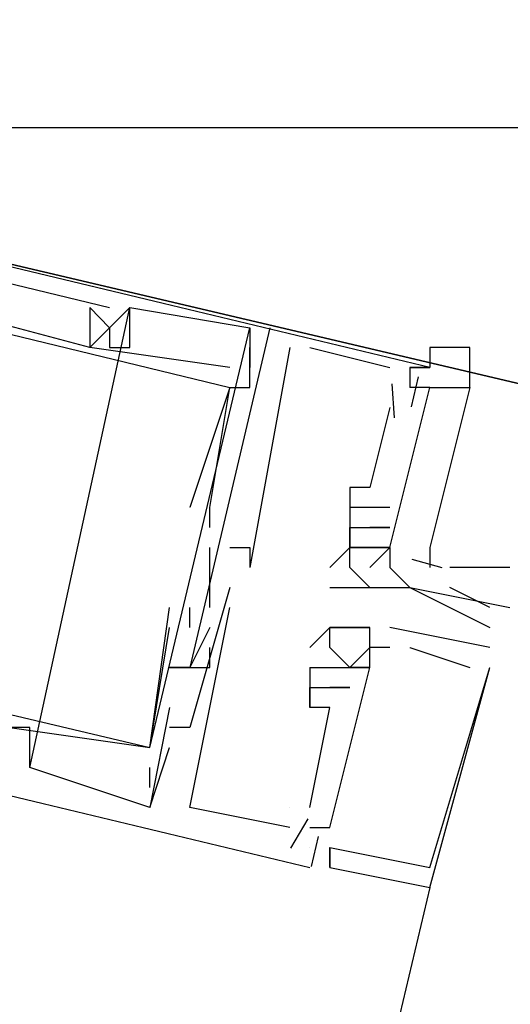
# Model space of a CAD drawing. Header units: feet. Extents: x -79 to 198, y -22 to 181.
# Tile 214 of 256: x 121.393 to 121.72, y 90.553 to 91.21. Entities that reach past the tile are written whole.
import ezdxf

# ---------------------------------------------------------------- set-up
doc = ezdxf.new("R2010")
doc.units = ezdxf.units.FT
doc.layers.add('A-LINEA', color=7, linetype='CONTINUOUS')
doc.layers.add('A-MURO-CONCRETO', color=8, linetype='CONTINUOUS')

msp = doc.modelspace()

# ---------------------------------------------------------------- linework, layer by layer
at = {"layer": 'A-LINEA'}
for p, q in [((121.4, 90.7111), (121.4667, 91.0178)), ((121.4, 90.7111), (121.4667, 91.0178)), ((121.4, 90.7111), (121.4667, 91.0178)), ((121.44, 91.0178), (121.44, 91.0178)), ((121.44, 91.0178), (121.44, 91.0178)), ((121.44, 91.0178), (121.44, 91.0178)), ((121.4533, 91.0178), (121.4533, 91.0178)), ((121.4533, 91.0178), (121.4533, 91.0178)), ((121.4533, 91.0178), (121.4533, 91.0178)), ((121.4667, 91.0178), (121.4667, 91.0178)), ((121.4667, 91.0178), (121.4667, 91.0178)), ((121.4667, 91.0178), (121.4667, 91.0178)), ((121.4667, 91.0178), (121.4667, 91.0178)), ((121.4667, 91.0178), (121.4667, 91.0178)), ((121.4667, 91.0178), (121.4667, 91.0178)), ((121.4533, 91.0044), (121.4533, 91.0044)), ((121.4533, 91.0044), (121.4533, 91.0044)), ((121.4533, 91.0044), (121.4533, 91.0044)), ((121.4533, 91.0044), (121.4533, 91.0044)), ((121.4533, 91.0044), (121.4533, 91.0044)), ((121.4533, 91.0044), (121.4533, 91.0044)), ((121.48, 90.7244), (121.5467, 91.0044)), ((121.48, 90.7244), (121.5467, 91.0044)), ((121.48, 90.7244), (121.5467, 91.0044)), ((121.5467, 91.0044), (121.5467, 90.9778)), ((121.5467, 91.0044), (121.5467, 91.0044)), ((121.5467, 91.0044), (121.5467, 91.0044)), ((121.5467, 91.0044), (121.5467, 90.9778)), ((121.5467, 91.0044), (121.5467, 91.0044)), ((121.5467, 91.0044), (121.5467, 91.0044)), ((121.5467, 91.0044), (121.5467, 90.9778)), ((121.5467, 91.0044), (121.5467, 91.0044)), ((121.5467, 91.0044), (121.5467, 91.0044)), ((121.56, 91.0044), (121.56, 91.0044)), ((121.56, 91.0044), (121.56, 91.0044)), ((121.56, 91.0044), (121.56, 91.0044)), ((121.44, 90.9911), (121.44, 90.9911)), ((121.44, 90.9911), (121.44, 90.9911)), ((121.44, 90.9911), (121.44, 90.9911)), ((121.44, 90.9911), (121.44, 90.9911)), ((121.44, 90.9911), (121.44, 90.9911)), ((121.44, 90.9911), (121.44, 90.9911)), ((121.4533, 90.9911), (121.4533, 90.9911)), ((121.4533, 90.9911), (121.4533, 90.9911)), ((121.4533, 90.9911), (121.4533, 90.9911)), ((121.4667, 90.9911), (121.4667, 90.9911)), ((121.4667, 90.9911), (121.4667, 90.9911)), ((121.4667, 90.9911), (121.4667, 90.9911)), ((121.5467, 90.9911), (121.5467, 90.9911)), ((121.5733, 90.9911), (121.5467, 90.8444)), ((121.5467, 90.9911), (121.5467, 90.9911)), ((121.5733, 90.9911), (121.5467, 90.8444)), ((121.5467, 90.9911), (121.5467, 90.9911)), ((121.5733, 90.9911), (121.5467, 90.8444)), ((121.5733, 90.9911), (121.5733, 90.9911)), ((121.5733, 90.9911), (121.5733, 90.9911)), ((121.5733, 90.9911), (121.5733, 90.9911)), ((121.5867, 90.9911), (121.64, 90.9778)), ((121.5867, 90.9911), (121.5867, 90.9911)), ((121.5867, 90.9911), (121.64, 90.9778)), ((121.5867, 90.9911), (121.5867, 90.9911)), ((121.5867, 90.9911), (121.64, 90.9778)), ((121.5867, 90.9911), (121.5867, 90.9911)), ((121.5333, 90.9778), (121.5333, 90.9778)), ((121.5333, 90.9778), (121.5333, 90.9778)), ((121.5333, 90.9778), (121.5333, 90.9778)), ((121.5467, 90.9778), (121.5467, 90.9778)), ((121.5467, 90.9778), (121.5467, 90.9778)), ((121.5467, 90.9778), (121.5467, 90.9778)), ((121.64, 90.9778), (121.64, 90.9778)), ((121.64, 90.9778), (121.64, 90.9778)), ((121.64, 90.9778), (121.64, 90.9778)), ((121.6533, 90.9778), (121.6533, 90.9778)), ((121.6533, 90.9778), (121.6533, 90.9778)), ((121.6533, 90.9778), (121.6533, 90.9778)), ((121.659, 90.9717), (121.6543, 90.9517)), ((121.659, 90.9717), (121.6543, 90.9517)), ((121.659, 90.9717), (121.6543, 90.9517)), ((121.6667, 90.9778), (121.6667, 90.9778)), ((121.6667, 90.9778), (121.6667, 90.9778)), ((121.6667, 90.9778), (121.6667, 90.9778)), ((121.6413, 90.9669), (121.6429, 90.9443)), ((121.6413, 90.9669), (121.6429, 90.9443)), ((121.6413, 90.9669), (121.6429, 90.9443)), ((121.5333, 90.9644), (121.5333, 90.9644)), ((121.5333, 90.9644), (121.5333, 90.9644)), ((121.5333, 90.9644), (121.5333, 90.9644)), ((121.5333, 90.9644), (121.5333, 90.9644)), ((121.5333, 90.9644), (121.5333, 90.9644)), ((121.5333, 90.9644), (121.5333, 90.9644)), ((121.5467, 90.9644), (121.5467, 90.9644)), ((121.5467, 90.9644), (121.5467, 90.9644)), ((121.5467, 90.9644), (121.5467, 90.9644)), ((121.6533, 90.9644), (121.6533, 90.9644)), ((121.6533, 90.9644), (121.6533, 90.9644)), ((121.6533, 90.9644), (121.6533, 90.9644)), ((121.6667, 90.9644), (121.68, 90.9644)), ((121.6667, 90.9644), (121.6667, 90.9644)), ((121.6667, 90.9644), (121.6667, 90.9644)), ((121.6667, 90.9644), (121.6667, 90.9644)), ((121.64, 90.9511), (121.6267, 90.8978)), ((121.64, 90.9511), (121.6267, 90.8978)), ((121.64, 90.9511), (121.6267, 90.8978)), ((121.64, 90.9511), (121.64, 90.9511)), ((121.64, 90.9511), (121.64, 90.9511)), ((121.64, 90.9511), (121.64, 90.9511)), ((121.6133, 90.8978), (121.6133, 90.8978)), ((121.6133, 90.8978), (121.6133, 90.8978)), ((121.6133, 90.8978), (121.6133, 90.8978)), ((121.6267, 90.8978), (121.6267, 90.8978)), ((121.6267, 90.8978), (121.6267, 90.8978)), ((121.6267, 90.8978), (121.6267, 90.8978)), ((121.5067, 90.8844), (121.5067, 90.8844)), ((121.5067, 90.8844), (121.5067, 90.8844)), ((121.5067, 90.8844), (121.5067, 90.8844)), ((121.52, 90.8844), (121.52, 90.8844)), ((121.52, 90.8844), (121.52, 90.8844)), ((121.52, 90.8844), (121.52, 90.8844)), ((121.52, 90.8844), (121.52, 90.8844)), ((121.52, 90.8844), (121.52, 90.8844)), ((121.52, 90.8844), (121.52, 90.8844)), ((121.6133, 90.8844), (121.6133, 90.8844)), ((121.6133, 90.8844), (121.6133, 90.8844)), ((121.6133, 90.8844), (121.6133, 90.8844)), ((121.6267, 90.8844), (121.6267, 90.8844)), ((121.6267, 90.8844), (121.6267, 90.8844)), ((121.6267, 90.8844), (121.6267, 90.8844)), ((121.6267, 90.8844), (121.6267, 90.8844)), ((121.6267, 90.8844), (121.6267, 90.8844)), ((121.6267, 90.8844), (121.6267, 90.8844)), ((121.64, 90.8844), (121.64, 90.8844)), ((121.64, 90.8844), (121.64, 90.8844)), ((121.64, 90.8844), (121.64, 90.8844)), ((121.52, 90.8711), (121.52, 90.8711)), ((121.52, 90.8711), (121.52, 90.8711)), ((121.52, 90.8711), (121.52, 90.8711)), ((121.6133, 90.8711), (121.6133, 90.8711)), ((121.6133, 90.8711), (121.6133, 90.8711)), ((121.6133, 90.8711), (121.6133, 90.8711)), ((121.6133, 90.8711), (121.6133, 90.8711)), ((121.6133, 90.8711), (121.6133, 90.8711)), ((121.6133, 90.8711), (121.6133, 90.8711)), ((121.6133, 90.8711), (121.6133, 90.8711)), ((121.6267, 90.8711), (121.6267, 90.8711)), ((121.6267, 90.8711), (121.6267, 90.8711)), ((121.6267, 90.8711), (121.6267, 90.8711)), ((121.6267, 90.8711), (121.6267, 90.8711)), ((121.6267, 90.8711), (121.6267, 90.8711)), ((121.6267, 90.8711), (121.6267, 90.8711)), ((121.6267, 90.8711), (121.6267, 90.8711)), ((121.6267, 90.8711), (121.6267, 90.8711)), ((121.6267, 90.8711), (121.6267, 90.8711)), ((121.64, 90.8711), (121.64, 90.8711)), ((121.64, 90.8711), (121.64, 90.8711)), ((121.64, 90.8711), (121.64, 90.8711)), ((121.64, 90.8711), (121.64, 90.8711)), ((121.64, 90.8711), (121.64, 90.8711)), ((121.64, 90.8711), (121.64, 90.8711)), ((121.52, 90.8178), (121.52, 90.8578)), ((121.52, 90.8578), (121.52, 90.8578)), ((121.52, 90.8178), (121.52, 90.8578)), ((121.52, 90.8578), (121.52, 90.8578)), ((121.52, 90.8178), (121.52, 90.8578)), ((121.52, 90.8578), (121.52, 90.8578)), ((121.5333, 90.8578), (121.5333, 90.8578)), ((121.5333, 90.8578), (121.5333, 90.8578)), ((121.5333, 90.8578), (121.5333, 90.8578)), ((121.5467, 90.8578), (121.5467, 90.8578)), ((121.5467, 90.8578), (121.5467, 90.8578)), ((121.5467, 90.8578), (121.5467, 90.8578)), ((121.5467, 90.8578), (121.5467, 90.8578)), ((121.5467, 90.8578), (121.5467, 90.8578)), ((121.5467, 90.8578), (121.5467, 90.8578)), ((121.64, 90.8578), (121.6133, 90.8578)), ((121.6133, 90.8578), (121.6133, 90.8578)), ((121.6133, 90.8578), (121.6133, 90.8578)), ((121.6133, 90.8578), (121.6133, 90.8578)), ((121.6133, 90.8578), (121.6133, 90.8578)), ((121.6133, 90.8578), (121.6133, 90.8578)), ((121.6133, 90.8578), (121.6133, 90.8578)), ((121.6133, 90.8578), (121.6133, 90.8578)), ((121.6267, 90.8578), (121.6267, 90.8578)), ((121.64, 90.8578), (121.6267, 90.8444)), ((121.6267, 90.8578), (121.6267, 90.8578)), ((121.6267, 90.8578), (121.6267, 90.8578)), ((121.6267, 90.8578), (121.6267, 90.8578)), ((121.6267, 90.8578), (121.6267, 90.8578)), ((121.64, 90.8578), (121.64, 90.8578)), ((121.64, 90.8578), (121.64, 90.8578)), ((121.64, 90.8578), (121.64, 90.8578)), ((121.64, 90.8578), (121.64, 90.8578)), ((121.64, 90.8578), (121.64, 90.8578)), ((121.6548, 90.8501), (121.6747, 90.8445)), ((121.6548, 90.8501), (121.6747, 90.8445)), ((121.6548, 90.8501), (121.6747, 90.8445)), ((121.5467, 90.8444), (121.5467, 90.8444)), ((121.5467, 90.8444), (121.5467, 90.8444)), ((121.5467, 90.8444), (121.5467, 90.8444)), ((121.6, 90.8444), (121.6, 90.8444)), ((121.6133, 90.8444), (121.6133, 90.8444)), ((121.6267, 90.8444), (121.6267, 90.8444)), ((121.64, 90.8444), (121.64, 90.8444)), ((121.72, 90.8444), (121.68, 90.8444)), ((121.5333, 90.8311), (121.5333, 90.8311)), ((121.5333, 90.8311), (121.5333, 90.8311)), ((121.5333, 90.8311), (121.5333, 90.8311)), ((121.6, 90.8311), (121.6, 90.8311)), ((121.6133, 90.8311), (121.6133, 90.8311)), ((121.6267, 90.8311), (121.6267, 90.8311)), ((121.64, 90.8311), (121.64, 90.8311)), ((121.6533, 90.8311), (121.6533, 90.8311)), ((121.6533, 90.8311), (121.6533, 90.8311)), ((121.6533, 90.8311), (121.6533, 90.8311)), ((121.4933, 90.8178), (121.4933, 90.8178)), ((121.4933, 90.8178), (121.4933, 90.8178)), ((121.4933, 90.8178), (121.4933, 90.8178)), ((121.5067, 90.8044), (121.5067, 90.8178)), ((121.5067, 90.8178), (121.5067, 90.8178)), ((121.5067, 90.8044), (121.5067, 90.8178)), ((121.5067, 90.8178), (121.5067, 90.8178)), ((121.5067, 90.8044), (121.5067, 90.8178)), ((121.5067, 90.8178), (121.5067, 90.8178)), ((121.52, 90.8178), (121.52, 90.8178)), ((121.52, 90.8178), (121.52, 90.8178)), ((121.52, 90.8178), (121.52, 90.8178)), ((121.5333, 90.8178), (121.5333, 90.8178)), ((121.5333, 90.8178), (121.5333, 90.8178)), ((121.5333, 90.8178), (121.5333, 90.8178)), ((121.72, 90.8178), (121.72, 90.8178)), ((121.48, 90.7244), (121.4933, 90.8044)), ((121.48, 90.7244), (121.4933, 90.8044)), ((121.48, 90.7244), (121.4933, 90.8044)), ((121.4933, 90.8044), (121.4933, 90.8044)), ((121.4933, 90.8044), (121.4933, 90.8044)), ((121.4933, 90.8044), (121.4933, 90.8044)), ((121.5067, 90.8044), (121.5067, 90.8044)), ((121.5067, 90.8044), (121.5067, 90.8044)), ((121.5067, 90.8044), (121.5067, 90.8044)), ((121.52, 90.8044), (121.52, 90.8044)), ((121.52, 90.8044), (121.52, 90.8044)), ((121.52, 90.8044), (121.52, 90.8044)), ((121.6, 90.8044), (121.6, 90.8044)), ((121.6, 90.8044), (121.6, 90.8044)), ((121.6, 90.8044), (121.6, 90.8044)), ((121.6, 90.8044), (121.6, 90.8044)), ((121.6, 90.8044), (121.6, 90.8044)), ((121.6, 90.8044), (121.6, 90.8044)), ((121.6133, 90.8044), (121.6133, 90.8044)), ((121.6133, 90.8044), (121.6133, 90.8044)), ((121.6133, 90.8044), (121.6133, 90.8044)), ((121.6267, 90.8044), (121.6267, 90.8044)), ((121.6267, 90.8044), (121.6267, 90.8044)), ((121.6267, 90.8044), (121.6267, 90.8044)), ((121.6267, 90.8044), (121.6267, 90.8044)), ((121.6267, 90.8044), (121.6267, 90.8044)), ((121.6267, 90.8044), (121.6267, 90.8044)), ((121.7067, 90.7911), (121.64, 90.8044)), ((121.64, 90.8044), (121.64, 90.8044)), ((121.64, 90.8044), (121.64, 90.8044)), ((121.7067, 90.7911), (121.64, 90.8044)), ((121.64, 90.8044), (121.64, 90.8044)), ((121.64, 90.8044), (121.64, 90.8044)), ((121.7067, 90.7911), (121.64, 90.8044)), ((121.64, 90.8044), (121.64, 90.8044)), ((121.64, 90.8044), (121.64, 90.8044)), ((121.7067, 90.8044), (121.7067, 90.8044)), ((121.52, 90.7911), (121.52, 90.7911)), ((121.52, 90.7911), (121.52, 90.7911)), ((121.52, 90.7911), (121.52, 90.7911)), ((121.5867, 90.7911), (121.5867, 90.7911)), ((121.5867, 90.7911), (121.5867, 90.7911)), ((121.5867, 90.7911), (121.5867, 90.7911)), ((121.6, 90.7911), (121.6, 90.7911)), ((121.6, 90.7911), (121.6, 90.7911)), ((121.6, 90.7911), (121.6, 90.7911)), ((121.6267, 90.7911), (121.6267, 90.7911)), ((121.6267, 90.7911), (121.6267, 90.7911)), ((121.6267, 90.7911), (121.6267, 90.7911)), ((121.6267, 90.7911), (121.6267, 90.7911)), ((121.6267, 90.7911), (121.6267, 90.7911)), ((121.6267, 90.7911), (121.6267, 90.7911)), ((121.64, 90.7911), (121.64, 90.7911)), ((121.64, 90.7911), (121.64, 90.7911)), ((121.64, 90.7911), (121.64, 90.7911)), ((121.64, 90.7911), (121.64, 90.7911)), ((121.64, 90.7911), (121.64, 90.7911)), ((121.64, 90.7911), (121.64, 90.7911)), ((121.64, 90.7911), (121.64, 90.7911)), ((121.64, 90.7911), (121.64, 90.7911)), ((121.64, 90.7911), (121.64, 90.7911)), ((121.6533, 90.7911), (121.6533, 90.7911)), ((121.6533, 90.7911), (121.6533, 90.7911)), ((121.6533, 90.7911), (121.6533, 90.7911)), ((121.7067, 90.7911), (121.7067, 90.7911)), ((121.7067, 90.7911), (121.7067, 90.7911)), ((121.7067, 90.7911), (121.7067, 90.7911)), ((121.4933, 90.7778), (121.4933, 90.7778)), ((121.4933, 90.7778), (121.4933, 90.7778)), ((121.4933, 90.7778), (121.4933, 90.7778)), ((121.5067, 90.7778), (121.5067, 90.7778)), ((121.5067, 90.7778), (121.5067, 90.7778)), ((121.5067, 90.7778), (121.5067, 90.7778)), ((121.5067, 90.7778), (121.5067, 90.7778)), ((121.5067, 90.7778), (121.5067, 90.7778)), ((121.5067, 90.7778), (121.5067, 90.7778)), ((121.5067, 90.7778), (121.5067, 90.7778)), ((121.5067, 90.7778), (121.5067, 90.7778)), ((121.5067, 90.7778), (121.5067, 90.7778)), ((121.52, 90.7778), (121.52, 90.7778)), ((121.52, 90.7778), (121.52, 90.7778)), ((121.52, 90.7778), (121.52, 90.7778)), ((121.52, 90.7778), (121.52, 90.7778)), ((121.52, 90.7778), (121.52, 90.7778)), ((121.52, 90.7778), (121.52, 90.7778)), ((121.5867, 90.7778), (121.5867, 90.7511)), ((121.5867, 90.7778), (121.5867, 90.7778)), ((121.5867, 90.7778), (121.5867, 90.7778)), ((121.5867, 90.7778), (121.5867, 90.7511)), ((121.5867, 90.7778), (121.5867, 90.7778)), ((121.5867, 90.7778), (121.5867, 90.7778)), ((121.5867, 90.7778), (121.5867, 90.7511)), ((121.5867, 90.7778), (121.5867, 90.7778)), ((121.5867, 90.7778), (121.5867, 90.7778)), ((121.6, 90.7778), (121.6, 90.7778)), ((121.6, 90.7778), (121.6, 90.7778)), ((121.6, 90.7778), (121.6, 90.7778)), ((121.6, 90.7778), (121.6, 90.7778)), ((121.6, 90.7778), (121.6, 90.7778)), ((121.6, 90.7778), (121.6, 90.7778)), ((121.6, 90.7778), (121.6, 90.7778)), ((121.6, 90.7778), (121.6, 90.7778)), ((121.6, 90.7778), (121.6, 90.7778)), ((121.6133, 90.7778), (121.6133, 90.7778)), ((121.6133, 90.7778), (121.6133, 90.7778)), ((121.6133, 90.7778), (121.6133, 90.7778)), ((121.6133, 90.7778), (121.6133, 90.7778)), ((121.6133, 90.7778), (121.6133, 90.7778)), ((121.6133, 90.7778), (121.6133, 90.7778)), ((121.6133, 90.7778), (121.6133, 90.7778)), ((121.6133, 90.7778), (121.6133, 90.7778)), ((121.6133, 90.7778), (121.6133, 90.7778)), ((121.6267, 90.7778), (121.6267, 90.7778)), ((121.6267, 90.7778), (121.6267, 90.7778)), ((121.6267, 90.7778), (121.6267, 90.7778)), ((121.6267, 90.7778), (121.6267, 90.7778)), ((121.6267, 90.7778), (121.6267, 90.7778)), ((121.6267, 90.7778), (121.6267, 90.7778)), ((121.6933, 90.7778), (121.6933, 90.7778)), ((121.6933, 90.7778), (121.6933, 90.7778)), ((121.6933, 90.7778), (121.6933, 90.7778)), ((121.7067, 90.7778), (121.7067, 90.7778)), ((121.7067, 90.7778), (121.7067, 90.7778)), ((121.7067, 90.7778), (121.7067, 90.7778)), ((121.7067, 90.7778), (121.7067, 90.7778)), ((121.7067, 90.7778), (121.7067, 90.7778)), ((121.7067, 90.7778), (121.7067, 90.7778)), ((121.5867, 90.7644), (121.6, 90.7644)), ((121.5867, 90.7644), (121.5867, 90.7644)), ((121.5867, 90.7644), (121.5867, 90.7644)), ((121.5867, 90.7644), (121.6, 90.7644)), ((121.5867, 90.7644), (121.5867, 90.7644)), ((121.5867, 90.7644), (121.5867, 90.7644)), ((121.5867, 90.7644), (121.6, 90.7644)), ((121.5867, 90.7644), (121.5867, 90.7644)), ((121.5867, 90.7644), (121.5867, 90.7644)), ((121.6, 90.7644), (121.6, 90.7644)), ((121.6, 90.7644), (121.6, 90.7644)), ((121.6, 90.7644), (121.6, 90.7644)), ((121.6, 90.7644), (121.6, 90.7644)), ((121.6, 90.7644), (121.6, 90.7644)), ((121.6, 90.7644), (121.6, 90.7644)), ((121.6, 90.7644), (121.6, 90.7644)), ((121.6, 90.7644), (121.6, 90.7644)), ((121.6, 90.7644), (121.6, 90.7644)), ((121.6, 90.7644), (121.6, 90.7644)), ((121.6, 90.7644), (121.6, 90.7644)), ((121.6, 90.7644), (121.6, 90.7644)), ((121.6133, 90.7644), (121.6133, 90.7644)), ((121.6133, 90.7644), (121.6133, 90.7644)), ((121.6133, 90.7644), (121.6133, 90.7644)), ((121.6133, 90.7644), (121.6133, 90.7644)), ((121.6133, 90.7644), (121.6133, 90.7644)), ((121.6133, 90.7644), (121.6133, 90.7644)), ((121.4933, 90.7511), (121.4933, 90.7511)), ((121.4933, 90.7511), (121.4933, 90.7511)), ((121.4933, 90.7511), (121.4933, 90.7511)), ((121.5867, 90.6844), (121.6, 90.7511)), ((121.5867, 90.7511), (121.5867, 90.7511)), ((121.5867, 90.7511), (121.5867, 90.7511)), ((121.5867, 90.6844), (121.6, 90.7511)), ((121.5867, 90.7511), (121.5867, 90.7511)), ((121.5867, 90.7511), (121.5867, 90.7511)), ((121.5867, 90.6844), (121.6, 90.7511)), ((121.5867, 90.7511), (121.5867, 90.7511)), ((121.5867, 90.7511), (121.5867, 90.7511)), ((121.6, 90.7511), (121.6, 90.7511)), ((121.6, 90.7511), (121.6, 90.7511)), ((121.6, 90.7511), (121.6, 90.7511)), ((121.6, 90.7511), (121.6, 90.7511)), ((121.6, 90.7511), (121.6, 90.7511)), ((121.6, 90.7511), (121.6, 90.7511)), ((121.4, 90.7378), (121.4, 90.7378)), ((121.4, 90.7378), (121.4, 90.7378)), ((121.4, 90.7378), (121.4, 90.7378)), ((121.4933, 90.7378), (121.4933, 90.7378)), ((121.4933, 90.7378), (121.4933, 90.7378)), ((121.4933, 90.7378), (121.4933, 90.7378)), ((121.5067, 90.7378), (121.5067, 90.7378)), ((121.5067, 90.7378), (121.5067, 90.7378)), ((121.5067, 90.7378), (121.5067, 90.7378)), ((121.48, 90.6844), (121.4933, 90.7244)), ((121.48, 90.7244), (121.48, 90.7244)), ((121.48, 90.7244), (121.48, 90.7244)), ((121.48, 90.7244), (121.48, 90.7244)), ((121.48, 90.6844), (121.4933, 90.7244)), ((121.48, 90.7244), (121.48, 90.7244)), ((121.48, 90.7244), (121.48, 90.7244)), ((121.48, 90.7244), (121.48, 90.7244)), ((121.48, 90.6844), (121.4933, 90.7244)), ((121.48, 90.7244), (121.48, 90.7244)), ((121.48, 90.7244), (121.48, 90.7244)), ((121.48, 90.7244), (121.48, 90.7244)), ((121.4933, 90.7244), (121.4933, 90.7244)), ((121.4933, 90.7244), (121.4933, 90.7244)), ((121.4933, 90.7244), (121.4933, 90.7244)), ((121.4, 90.7111), (121.4, 90.7111)), ((121.4, 90.7111), (121.4, 90.7111)), ((121.4, 90.7111), (121.4, 90.7111)), ((121.48, 90.6978), (121.48, 90.7111)), ((121.48, 90.7111), (121.48, 90.7111)), ((121.48, 90.6978), (121.48, 90.7111)), ((121.48, 90.7111), (121.48, 90.7111)), ((121.48, 90.6978), (121.48, 90.7111)), ((121.48, 90.7111), (121.48, 90.7111)), ((121.48, 90.6978), (121.48, 90.6978)), ((121.48, 90.6978), (121.48, 90.6978)), ((121.48, 90.6978), (121.48, 90.6978)), ((121.48, 90.6844), (121.48, 90.6844)), ((121.48, 90.6844), (121.48, 90.6844)), ((121.48, 90.6844), (121.48, 90.6844)), ((121.48, 90.6844), (121.48, 90.6844)), ((121.48, 90.6844), (121.48, 90.6844)), ((121.48, 90.6844), (121.48, 90.6844)), ((121.48, 90.6844), (121.48, 90.6844)), ((121.48, 90.6844), (121.48, 90.6844)), ((121.48, 90.6844), (121.48, 90.6844)), ((121.5067, 90.6844), (121.5067, 90.6844)), ((121.5067, 90.6844), (121.5067, 90.6844)), ((121.5067, 90.6844), (121.5067, 90.6844)), ((121.5733, 90.6844), (121.5733, 90.6844)), ((121.5733, 90.6844), (121.5733, 90.6844)), ((121.5733, 90.6844), (121.5733, 90.6844)), ((121.5733, 90.6844), (121.5733, 90.6844)), ((121.5733, 90.6844), (121.5733, 90.6844)), ((121.5733, 90.6844), (121.5733, 90.6844)), ((121.5867, 90.6844), (121.5867, 90.6844)), ((121.5867, 90.6844), (121.5867, 90.6844)), ((121.5867, 90.6844), (121.5867, 90.6844)), ((121.5855, 90.6769), (121.5739, 90.6573)), ((121.5855, 90.6769), (121.5739, 90.6573)), ((121.5855, 90.6769), (121.5739, 90.6573)), ((121.5733, 90.6711), (121.5733, 90.6711)), ((121.5733, 90.6711), (121.5733, 90.6711)), ((121.5733, 90.6711), (121.5733, 90.6711)), ((121.5867, 90.6711), (121.5867, 90.6711)), ((121.5867, 90.6711), (121.5867, 90.6711)), ((121.5867, 90.6711), (121.5867, 90.6711)), ((121.6, 90.6711), (121.6, 90.6711)), ((121.6, 90.6711), (121.6, 90.6711)), ((121.6, 90.6711), (121.6, 90.6711)), ((121.6, 90.6711), (121.6, 90.6711)), ((121.6, 90.6711), (121.6, 90.6711)), ((121.6, 90.6711), (121.6, 90.6711)), ((121.6, 90.6711), (121.6, 90.6711)), ((121.6, 90.6711), (121.6, 90.6711)), ((121.6, 90.6711), (121.6, 90.6711)), ((121.5923, 90.6651), (121.5876, 90.6451)), ((121.5923, 90.6651), (121.5876, 90.6451)), ((121.5923, 90.6651), (121.5876, 90.6451)), ((121.5867, 90.6578), (121.5867, 90.6578)), ((121.5867, 90.6578), (121.5867, 90.6578)), ((121.5867, 90.6578), (121.5867, 90.6578)), ((121.5867, 90.6578), (121.5867, 90.6578)), ((121.5867, 90.6578), (121.5867, 90.6578)), ((121.5867, 90.6578), (121.5867, 90.6578)), ((121.6, 90.6444), (121.6, 90.6578)), ((121.6, 90.6578), (121.6, 90.6578)), ((121.6, 90.6578), (121.6, 90.6578)), ((121.6, 90.6578), (121.6, 90.6578)), ((121.6, 90.6444), (121.6, 90.6578)), ((121.6, 90.6578), (121.6, 90.6578)), ((121.6, 90.6578), (121.6, 90.6578)), ((121.6, 90.6578), (121.6, 90.6578)), ((121.6, 90.6444), (121.6, 90.6578)), ((121.6, 90.6578), (121.6, 90.6578)), ((121.6, 90.6578), (121.6, 90.6578)), ((121.6, 90.6578), (121.6, 90.6578)), ((121.5867, 90.6444), (121.5867, 90.6444)), ((121.5867, 90.6444), (121.5867, 90.6444)), ((121.5867, 90.6444), (121.5867, 90.6444)), ((121.6, 90.6444), (121.6, 90.6444)), ((121.6, 90.6444), (121.6, 90.6444)), ((121.6, 90.6444), (121.6, 90.6444)), ((121.6, 90.6444), (121.6, 90.6444)), ((121.6, 90.6444), (121.6, 90.6444)), ((121.6, 90.6444), (121.6, 90.6444)), ((121.6667, 90.6444), (121.6667, 90.6444)), ((121.6667, 90.6444), (121.6667, 90.6444)), ((121.6667, 90.6444), (121.6667, 90.6444)), ((121.6667, 90.6311), (120.0267, 83.6978)), ((121.6667, 90.6311), (121.6667, 90.6311)), ((121.6667, 90.6311), (121.6667, 90.6311)), ((121.6667, 90.6311), (121.6667, 90.6311))]:
    msp.add_line(p, q, dxfattribs=at)
for points in [[(124.4, 90.3378), (124.7867, 91.9644), (121.3733, 92.7644), (121, 91.1378), (124.4, 90.3378)], [(121.6533, 90.9778), (121.6667, 90.9778), (121, 91.1378)], [(121.6533, 90.9778), (121.6667, 90.9778), (121, 91.1378)], [(121.6533, 90.9778), (121.6667, 90.9778), (121, 91.1378)], [(121.5333, 90.9778), (121.44, 90.9911), (121.4533, 91.0044), (121.44, 91.0178), (121.44, 90.9911), (121.04, 91.0978), (121.04, 91.1111), (121.0133, 91.1111), (121.0133, 91.1244), (121.0133, 91.1111), (121.0267, 91.1111)], [(121.0133, 91.0978), (121.0267, 91.0978), (121.0267, 91.1111), (121.0133, 91.1111), (121.0133, 91.1244), (121.4533, 91.0178)], [(121.5333, 90.9778), (121.44, 90.9911), (121.4533, 91.0044), (121.44, 91.0178), (121.44, 90.9911), (121.04, 91.0978), (121.04, 91.1111), (121.0133, 91.1111), (121.0133, 91.1244), (121.0133, 91.1111), (121.0267, 91.1111)], [(121.0133, 91.0978), (121.0267, 91.0978), (121.0267, 91.1111), (121.0133, 91.1111), (121.0133, 91.1244), (121.4533, 91.0178)], [(121.5333, 90.9778), (121.44, 90.9911), (121.4533, 91.0044), (121.44, 91.0178), (121.44, 90.9911), (121.04, 91.0978), (121.04, 91.1111), (121.0133, 91.1111), (121.0133, 91.1244), (121.0133, 91.1111), (121.0267, 91.1111)], [(121.0133, 91.0978), (121.0267, 91.0978), (121.0267, 91.1111), (121.0133, 91.1111), (121.0133, 91.1244), (121.4533, 91.0178)], [(121.0133, 90.9911), (121.04, 91.0844), (121.5333, 90.9644), (121.5067, 90.8844)], [(121.0133, 90.9911), (121.04, 91.0844), (121.5333, 90.9644), (121.5067, 90.8844)], [(121.0133, 90.9911), (121.04, 91.0844), (121.5333, 90.9644), (121.5067, 90.8844)], [(121.4533, 91.0044), (121.44, 91.0178), (121.44, 91.0178), (121.44, 90.9911)], [(121.4533, 91.0044), (121.44, 91.0178), (121.44, 91.0178), (121.44, 90.9911)], [(121.4533, 91.0044), (121.44, 91.0178), (121.44, 91.0178), (121.44, 90.9911)], [(121.4667, 91.0178), (121.4533, 91.0044), (121.4533, 90.9911), (121.4667, 90.9911), (121.4667, 91.0178), (121.5467, 91.0044)], [(121.4667, 91.0178), (121.4533, 91.0044), (121.4533, 90.9911), (121.4667, 90.9911), (121.4667, 91.0178), (121.5467, 91.0044)], [(121.4667, 91.0178), (121.4533, 91.0044), (121.4533, 90.9911), (121.4667, 90.9911), (121.4667, 91.0178), (121.5467, 91.0044)], [(121.56, 91.0044), (121.5067, 90.7778), (121.4933, 90.7778), (121.5067, 90.7778)], [(121.56, 91.0044), (121.5067, 90.7778), (121.4933, 90.7778), (121.5067, 90.7778)], [(121.56, 91.0044), (121.5067, 90.7778), (121.4933, 90.7778), (121.5067, 90.7778)], [(121.52, 90.8711), (121.52, 90.8844), (121.5333, 90.9644), (121.5467, 90.9644), (121.5467, 90.9911)], [(121.52, 90.8711), (121.52, 90.8844), (121.5333, 90.9644), (121.5467, 90.9644), (121.5467, 90.9911)], [(121.52, 90.8711), (121.52, 90.8844), (121.5333, 90.9644), (121.5467, 90.9644), (121.5467, 90.9911)], [(121.6933, 90.9644), (121.6933, 90.9911), (121.6667, 90.9911), (121.6667, 90.9778)], [(121.6667, 90.9778), (121.6533, 90.9778), (121.6533, 90.9644)], [(120.9733, 90.9511), (120.9733, 90.9644), (120.9467, 90.9644), (120.92, 90.8044), (121.5867, 90.6444)], [(120.9733, 90.9511), (120.9733, 90.9644), (120.9467, 90.9644), (120.92, 90.8044), (121.5867, 90.6444)], [(120.9733, 90.9511), (120.9733, 90.9644), (120.9467, 90.9644), (120.92, 90.8044), (121.5867, 90.6444)], [(121.6267, 90.8578), (121.64, 90.8578), (121.6667, 90.9644), (121.6533, 90.9644)], [(121.6267, 90.8578), (121.64, 90.8578), (121.6667, 90.9644), (121.6533, 90.9644)], [(121.6267, 90.8578), (121.64, 90.8578), (121.6667, 90.9644), (121.6533, 90.9644)], [(121.64, 90.8578), (121.6667, 90.9644), (121.6933, 90.9644), (121.6667, 90.8578), (121.6667, 90.8444)], [(121.64, 90.8578), (121.6667, 90.9644), (121.6933, 90.9644), (121.6667, 90.8578), (121.6667, 90.8444)], [(121.64, 90.8578), (121.6667, 90.9644), (121.6933, 90.9644), (121.6667, 90.8578), (121.6667, 90.8444)], [(120.9733, 90.8311), (120.9867, 90.9244), (121, 90.9378), (120.9733, 90.8444), (121.48, 90.7244), (121.4933, 90.8178), (121.4933, 90.8178)], [(120.9733, 90.8311), (120.9867, 90.9244), (121, 90.9378), (120.9733, 90.8444), (121.48, 90.7244), (121.4933, 90.8178), (121.4933, 90.8178)], [(120.9733, 90.8311), (120.9867, 90.9244), (121, 90.9378), (120.9733, 90.8444), (121.48, 90.7244), (121.4933, 90.8178), (121.4933, 90.8178)], [(121.6267, 90.8978), (121.6133, 90.8978), (121.6133, 90.8711)], [(121.6267, 90.8978), (121.6133, 90.8978), (121.6133, 90.8711)], [(121.6267, 90.8978), (121.6133, 90.8978), (121.6133, 90.8711)], [(121.64, 90.8844), (121.6267, 90.8844), (121.6133, 90.8844)], [(121.64, 90.8844), (121.6267, 90.8844), (121.6133, 90.8844)], [(121.64, 90.8844), (121.6267, 90.8844), (121.6133, 90.8844)], [(121.6133, 90.8711), (121.6133, 90.8578), (121.6133, 90.8578), (121.6267, 90.8578), (121.6267, 90.8578), (121.6267, 90.8578)], [(121.6133, 90.8578), (121.6133, 90.8711), (121.6267, 90.8711)], [(121.6133, 90.8578), (121.6133, 90.8711), (121.6267, 90.8711)], [(121.6133, 90.8578), (121.6133, 90.8711), (121.6267, 90.8711)], [(121.64, 90.8711), (121.6267, 90.8711), (121.64, 90.8711), (121.6267, 90.8711), (121.6267, 90.8711)], [(121.64, 90.8711), (121.6267, 90.8711), (121.64, 90.8711), (121.6267, 90.8711), (121.6267, 90.8711)], [(121.64, 90.8711), (121.6267, 90.8711), (121.64, 90.8711), (121.6267, 90.8711), (121.6267, 90.8711)], [(121.5333, 90.8578), (121.5467, 90.8578), (121.5467, 90.8444)], [(121.5333, 90.8578), (121.5467, 90.8578), (121.5467, 90.8444)], [(121.5333, 90.8578), (121.5467, 90.8578), (121.5467, 90.8444)], [(121.6, 90.8444), (121.6133, 90.8578), (121.6133, 90.8578)], [(121.6267, 90.8311), (121.6133, 90.8444), (121.6133, 90.8578)], [(121.64, 90.8578), (121.64, 90.8444), (121.64, 90.8444), (121.6533, 90.8311)], [(120.9467, 90.8178), (120.9467, 90.8178), (120.9467, 90.8311), (120.9733, 90.8178), (120.9733, 90.8311), (121.3733, 90.7378), (121.3733, 90.7244), (121.3867, 90.7244), (121.3867, 90.7378), (121.48, 90.7244)], [(120.9467, 90.8178), (120.9467, 90.8178), (120.9467, 90.8311), (120.9733, 90.8178), (120.9733, 90.8311), (121.3733, 90.7378), (121.3733, 90.7244), (121.3867, 90.7244), (121.3867, 90.7378), (121.48, 90.7244)], [(120.9467, 90.8178), (120.9467, 90.8178), (120.9467, 90.8311), (120.9733, 90.8178), (120.9733, 90.8311), (121.3733, 90.7378), (121.3733, 90.7244), (121.3867, 90.7244), (121.3867, 90.7378), (121.48, 90.7244)], [(121.5333, 90.8311), (121.5067, 90.7378), (121.4933, 90.7378)], [(121.5333, 90.8311), (121.5067, 90.7378), (121.4933, 90.7378)], [(121.5333, 90.8311), (121.5067, 90.7378), (121.4933, 90.7378)], [(121.6, 90.8311), (121.6133, 90.8311), (121.64, 90.8311), (121.6533, 90.8311), (121.7067, 90.8044)], [(121.6533, 90.8311), (121.6533, 90.8311), (121.6533, 90.8311), (121.6533, 90.8311), (121.72, 90.8178), (121.72, 90.8178), (121.72, 90.8178)], [(121.7067, 90.8178), (121.68, 90.8311), (121.68, 90.8311)], [(121.4933, 90.7511), (121.48, 90.6844), (121.4, 90.7111), (121.4, 90.7378), (121.3867, 90.7378), (121.3867, 90.7244), (121.3867, 90.7111), (120.9333, 90.8178)], [(121.4933, 90.7511), (121.48, 90.6844), (121.4, 90.7111), (121.4, 90.7378), (121.3867, 90.7378), (121.3867, 90.7244), (121.3867, 90.7111), (120.9333, 90.8178)], [(121.4933, 90.7511), (121.48, 90.6844), (121.4, 90.7111), (121.4, 90.7378), (121.3867, 90.7378), (121.3867, 90.7244), (121.3867, 90.7111), (120.9333, 90.8178)], [(121.5733, 90.6711), (121.5067, 90.6844), (121.5333, 90.8178)], [(121.5733, 90.6711), (121.5067, 90.6844), (121.5333, 90.8178)], [(121.5733, 90.6711), (121.5067, 90.6844), (121.5333, 90.8178)], [(121.52, 90.8044), (121.5067, 90.7778), (121.52, 90.7778), (121.52, 90.7911)], [(121.52, 90.8044), (121.5067, 90.7778), (121.52, 90.7778), (121.52, 90.7911)], [(121.52, 90.8044), (121.5067, 90.7778), (121.52, 90.7778), (121.52, 90.7911)], [(121.64, 90.7911), (121.6267, 90.7911), (121.6267, 90.8044), (121.6133, 90.8044), (121.6, 90.8044), (121.5867, 90.7911)], [(121.64, 90.7911), (121.6267, 90.7911), (121.6267, 90.8044), (121.6133, 90.8044), (121.6, 90.8044), (121.5867, 90.7911)], [(121.64, 90.7911), (121.6267, 90.7911), (121.6267, 90.8044), (121.6133, 90.8044), (121.6, 90.8044), (121.5867, 90.7911)], [(121.64, 90.7911), (121.64, 90.7911), (121.6267, 90.7911), (121.6267, 90.7911), (121.6133, 90.7778), (121.6, 90.7911), (121.6, 90.8044), (121.6267, 90.8044)], [(121.64, 90.7911), (121.64, 90.7911), (121.6267, 90.7911), (121.6267, 90.7911), (121.6133, 90.7778), (121.6, 90.7911), (121.6, 90.8044), (121.6267, 90.8044)], [(121.64, 90.7911), (121.64, 90.7911), (121.6267, 90.7911), (121.6267, 90.7911), (121.6133, 90.7778), (121.6, 90.7911), (121.6, 90.8044), (121.6267, 90.8044)], [(121.5867, 90.7778), (121.5867, 90.7778), (121.6, 90.7778), (121.6, 90.7778), (121.6, 90.7778), (121.6133, 90.7778), (121.6133, 90.7778), (121.6267, 90.7778), (121.6267, 90.7911)], [(121.5867, 90.7778), (121.5867, 90.7778), (121.6, 90.7778), (121.6, 90.7778), (121.6, 90.7778), (121.6133, 90.7778), (121.6133, 90.7778), (121.6267, 90.7778), (121.6267, 90.7911)], [(121.5867, 90.7778), (121.5867, 90.7778), (121.6, 90.7778), (121.6, 90.7778), (121.6, 90.7778), (121.6133, 90.7778), (121.6133, 90.7778), (121.6267, 90.7778), (121.6267, 90.7911)], [(121.6533, 90.7911), (121.6533, 90.7911), (121.6533, 90.7911), (121.6933, 90.7778), (121.6933, 90.7778)], [(121.6533, 90.7911), (121.6533, 90.7911), (121.6533, 90.7911), (121.6933, 90.7778), (121.6933, 90.7778)], [(121.6533, 90.7911), (121.6533, 90.7911), (121.6533, 90.7911), (121.6933, 90.7778), (121.6933, 90.7778)], [(121.5867, 90.6711), (121.6, 90.6711), (121.6267, 90.7778), (121.6133, 90.7778)], [(121.5867, 90.6711), (121.6, 90.6711), (121.6267, 90.7778), (121.6133, 90.7778)], [(121.5867, 90.6711), (121.6, 90.6711), (121.6267, 90.7778), (121.6133, 90.7778)], [(121.6, 90.6578), (121.6667, 90.6444), (121.6667, 90.6444), (121.7067, 90.7778)], [(121.6, 90.6578), (121.6, 90.6444), (121.6667, 90.6311), (121.6667, 90.6311), (121.7067, 90.7778)], [(121.6, 90.6578), (121.6667, 90.6444), (121.6667, 90.6444), (121.7067, 90.7778)], [(121.6, 90.6578), (121.6, 90.6444), (121.6667, 90.6311), (121.6667, 90.6311), (121.7067, 90.7778)], [(121.6, 90.6578), (121.6667, 90.6444), (121.6667, 90.6444), (121.7067, 90.7778)], [(121.6, 90.6578), (121.6, 90.6444), (121.6667, 90.6311), (121.6667, 90.6311), (121.7067, 90.7778)], [(121.6, 90.7511), (121.5867, 90.7511), (121.5867, 90.7644), (121.6, 90.7644), (121.6133, 90.7644), (121.6, 90.7644), (121.6133, 90.7644)], [(121.6, 90.7511), (121.5867, 90.7511), (121.5867, 90.7644), (121.6, 90.7644), (121.6133, 90.7644), (121.6, 90.7644), (121.6133, 90.7644)], [(121.6, 90.7511), (121.5867, 90.7511), (121.5867, 90.7644), (121.6, 90.7644), (121.6133, 90.7644), (121.6, 90.7644), (121.6133, 90.7644)]]:
    msp.add_lwpolyline(points, dxfattribs=at)
at = {"layer": 'A-MURO-CONCRETO'}
for points in [[(121.1867, 91.9644), (121, 91.1378), (124.5867, 91.1378), (121.1867, 91.9644)], [(121, 91.1378), (124.5867, 91.1378), (124.4, 90.3378), (121, 91.1378), (121, 91.1378)]]:
    msp.add_lwpolyline(points, dxfattribs=at)

doc.saveas('drawing.dxf')
